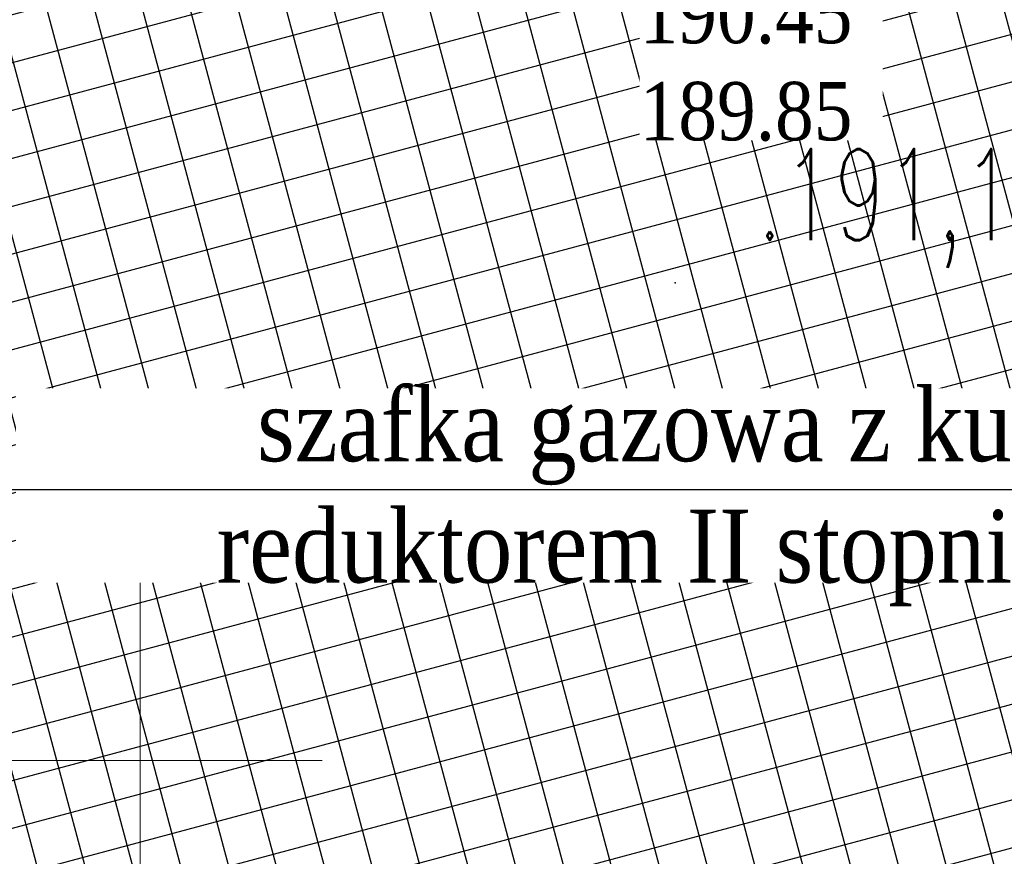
# Model space of a CAD drawing. Header units: metres. Extents: x 5484066 to 5586315, y 5680530 to 5718493.
# Tile 8 of 110: x 5516048 to 5516062, y 5683299 to 5683310. Entities that reach past the tile are written whole.
import ezdxf
from ezdxf import colors
from ezdxf.entities.mleader import LeaderData, LeaderLine
from ezdxf.enums import TextEntityAlignment as Align
from ezdxf.math import Vec2, Vec3

# ---------------------------------------------------------------- set-up
doc = ezdxf.new("R2010")
doc.units = ezdxf.units.M
for name, color, linetype in [('01-SIM Weglinie-PZT-PTW_06-10-2025$0$A-Bilans', 184, 'Continuous'), ('01-SIM Weglinie-PZT-PTW_06-10-2025$0$A-Budynek', 7, 'Continuous'), ('01-SIM Weglinie-PZT-PTW_06-10-2025$0$A-Budynek szraf', 7, 'Continuous'), ('01-SIM Weglinie-PZT-PTW_06-10-2025$0$A-Nawierzchnie', 41, 'Continuous'), ('_xref', 7, 'Continuous')]:
    doc.layers.add(name, color=color, linetype=linetype)
doc.layers.add('01-SIM Weglinie-PZT-PTW_06-10-2025$0$siatka', color=7, linetype='Continuous', lineweight=25, true_color=0x000000)
doc.layers.add('01-SIM Weglinie-PZT-PTW_06-10-2025$0$wysokosci', color=7, linetype='Continuous', lineweight=25, true_color=0x803300)
doc.layers.add('RR_opis', color=7, linetype='Continuous', lineweight=0)
doc.styles.add('01-SIM Weglinie-PZT-PTW_06-10-2025$0$GEO-INFO', font='arial.ttf')
doc.styles.add('01-SIM Weglinie-PZT-PTW_06-10-2025$0$STANDARD', font='simplex.shx')
doc.styles.add('Garamond', font='GARA.TTF', dxfattribs={"height": 1})

# ---------------------------------------------------------------- blocks, each defined once
blk = doc.blocks.new('_None')
blk = doc.blocks.new('01-SIM Weglinie-PZT-PTW_06-10-2025')
at = {"layer": '01-SIM Weglinie-PZT-PTW_06-10-2025$0$A-Budynek szraf', "linetype": 'ByBlock', "transparency": 33554508}
h = blk.add_hatch(dxfattribs=at)
h.set_pattern_fill('ANSI37', color=256, scale=0.2, angle=59.99999999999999, style=0)
h.set_pattern_definition([(105, (-191.2213894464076, 9.313225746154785e-10), (-0.6133628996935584, -0.1643500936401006), []), (194.9999999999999, (-191.2213894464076, 9.313225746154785e-10), (0.1643500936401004, -0.6133628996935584), [])])
h.paths.add_polyline_path([(5516072.188769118, 5683309.363978), (5516067.782111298, 5683309.363978), (5516067.782111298, 5683306.64545265), (5516071.767134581, 5683306.645452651), (5516069.857698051, 5683294.334194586), (5516044.629329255, 5683298.247033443), (5516047.346706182, 5683315.767557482), (5516072.575074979, 5683311.854718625)])
h.paths.add_polyline_path([(5516054.454114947, 5683304.922500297), (5516060.695085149, 5683304.922500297), (5516060.695085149, 5683303.164174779), (5516054.454114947, 5683303.164174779)], flags=16)
at = {"layer": '01-SIM Weglinie-PZT-PTW_06-10-2025$0$A-Nawierzchnie', "linetype": 'ByBlock', "transparency": 33554508}
h = blk.add_hatch(dxfattribs=at)
h.set_pattern_fill('ANSI37', color=9, scale=0.1, style=0)
h.set_pattern_definition([(45, (615.2743167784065, 129.3192508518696), (-0.2245064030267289, 0.2245064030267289), []), (135, (615.2743167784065, 129.3192508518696), (-0.2245064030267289, -0.2245064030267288), [])])
h.paths.add_polyline_path([(5516099.6639383, 5683319.509563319), (5516093.18050492, 5683320.492467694, 0.02400827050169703), (5516090.889116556, 5683320.728043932), (5516071.666547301, 5683321.775596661, -0.02484724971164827), (5516069.295594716, 5683322.023371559), (5516062.302756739, 5683323.108692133, -0.3638266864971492), (5516061.032989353, 5683324.559218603), (5516063.231110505, 5683324.230619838), (5516064.490548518, 5683332.646905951), (5516062.29494606, 5683332.975128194), (5516065.4430103, 5683353.379441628, 0.414213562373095), (5516062.9339508, 5683356.800643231), (5516050.08979864, 5683358.776220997, 0.4141947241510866), (5516046.668626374, 5683356.267352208), (5516042.257273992, 5683327.598946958, 0.4142317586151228), (5516044.766305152, 5683324.177561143), (5516053.343595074, 5683322.858275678, -0.02007901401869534), (5516053.579985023, 5683322.812134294), (5516052.668604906, 5683316.935679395), (5516054.150876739, 5683316.705803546), (5516053.920999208, 5683315.223525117), (5516046.954293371, 5683316.304038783), (5516046.53358273, 5683313.591470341), (5516044.962368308, 5683313.835160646), (5516043.961552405, 5683307.382313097), (5516045.532766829, 5683307.138622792), (5516044.092847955, 5683297.854620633), (5516044.241075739, 5683297.831630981), (5516044.011179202, 5683296.349353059), (5516069.871986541, 5683292.33842502), (5516070.101883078, 5683293.820702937), (5516070.250110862, 5683293.797713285), (5516071.690029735, 5683303.081715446), (5516073.26124416, 5683302.838025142), (5516074.262060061, 5683309.290872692), (5516072.690845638, 5683309.534562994), (5516073.111556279, 5683312.247131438), (5516066.144886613, 5683313.327639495), (5516066.374772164, 5683314.809910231), (5516068.140582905, 5683314.536067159), (5516068.712784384, 5683314.452779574), (5516069.444190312, 5683314.361830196), (5516070.42180041, 5683314.267207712), (5516071.256411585, 5683314.210627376), (5516075.58645081, 5683313.974792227), (5516074.85022779, 5683300.465115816), (5516082.256583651, 5683299.380121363), (5516080.796957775, 5683289.416467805), (5516090.875183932, 5683287.94005766), (5516092.610210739, 5683299.78364581), (5516076.426464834, 5683302.154484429), (5516076.852947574, 5683309.980433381), (5516087.948828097, 5683309.370979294), (5516088.305421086, 5683315.861425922), (5516090.617040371, 5683315.735451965, -0.02400827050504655), (5516092.431056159, 5683315.548954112), (5516098.599416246, 5683314.613815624), (5516098.31852322, 5683313.306826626), (5516091.99430035, 5683314.28274265), (5516090.39067605, 5683303.90295513), (5516099.094000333, 5683302.561238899), (5516096.496908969, 5683285.74680292), (5516069.794551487, 5683289.86845434), (5516048.342630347, 5683290.09877717), (5516034.965910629, 5683291.963955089), (5516037.042734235, 5683305.715577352), (5516039.999341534, 5683324.308768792), (5516043.122031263, 5683343.075807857), (5516045.796543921, 5683360.442185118), (5516068.332659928, 5683356.975872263), (5516067.979837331, 5683322.47700484), (5516099.929928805, 5683320.735853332)])
h = blk.add_hatch(dxfattribs=at)
h.set_pattern_fill('ANSI37', color=254, scale=0.1, style=0)
h.set_pattern_definition([(45, (0, 0), (-0.2245064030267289, 0.2245064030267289), []), (135, (0, 0), (-0.2245064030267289, -0.2245064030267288), [])])
h.paths.add_polyline_path([(5516054.150876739, 5683316.705803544), (5516052.668606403, 5683316.935689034), (5516053.580017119, 5683322.812341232, -0.1353740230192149), (5516054.979079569, 5683322.045883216), (5516054.150884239, 5683316.705792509)])
h.paths.add_polyline_path([(5516075.58643011, 5683313.974658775), (5516074.85022779, 5683300.465115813), (5516082.256583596, 5683299.380121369), (5516082.531984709, 5683301.260056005), (5516076.426464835, 5683302.154484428), (5516076.852947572, 5683309.98043338), (5516087.948828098, 5683309.370979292), (5516088.035863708, 5683310.868452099), (5516076.93431231, 5683311.47347454), (5516077.165830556, 5683315.390813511), (5516071.338034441, 5683315.708404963, -0.02490027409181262), (5516068.360565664, 5683316.019882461), (5516062.320855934, 5683316.956554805), (5516062.090966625, 5683315.474323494), (5516068.130859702, 5683314.537575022, 0.02482606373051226), (5516071.256411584, 5683314.210627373), (5516075.586450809, 5683313.974792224)])
blk.add_point((5516057.346, 5683306.562))
at = {"layer": '01-SIM Weglinie-PZT-PTW_06-10-2025$0$A-Budynek', "lineweight": 13, "flags": 128}
blk.add_lwpolyline([(5516054.454114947, 5683304.922500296), (5516060.695085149, 5683304.922500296), (5516060.695085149, 5683303.164174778), (5516054.454114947, 5683303.164174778)], close=True, dxfattribs=at)
at = {"layer": '01-SIM Weglinie-PZT-PTW_06-10-2025$0$siatka', "color": 18, "linetype": 'Continuous', "lineweight": 13, "true_color": 0x000000, "flags": 128}
for points in [[(5516050, 5683297.5), (5516050, 5683302.5)], [(5516047.5, 5683300), (5516052.5, 5683300)]]:
    blk.add_lwpolyline(points, dxfattribs=at)
at = {"layer": '01-SIM Weglinie-PZT-PTW_06-10-2025$0$A-Bilans', "lineweight": 0, "style": '01-SIM Weglinie-PZT-PTW_06-10-2025$0$GEO-INFO'}
for s, p in [('%%P0,00=191,60', (5516057.523303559, 5683304.476968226, 51.73999999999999)), ('IV', (5516057.523303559, 5683303.597805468, 51.73999999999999))]:
    blk.add_text(s, height=0.7, dxfattribs=at).set_placement(p, align=Align.MIDDLE_CENTER)
at = {"layer": '01-SIM Weglinie-PZT-PTW_06-10-2025$0$wysokosci', "lineweight": 25, "style": '01-SIM Weglinie-PZT-PTW_06-10-2025$0$STANDARD', "width": 0.66}
blk.add_text('.191,1', height=1.25, dxfattribs=at).set_placement((5516058.469999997, 5683308.399999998), align=Align.TOP_LEFT)

msp = doc.modelspace()

# ---------------------------------------------------------------- block references
at = {"layer": '_xref'}
msp.add_blockref('01-SIM Weglinie-PZT-PTW_06-10-2025', (0, 0), dxfattribs=at)

# ---------------------------------------------------------------- next in the draw order: leaders
at = {"layer": 'RR_opis'}
ml = msp.add_multileader_mtext('Standard', dxfattribs=at)
ml.set_content('191.37\\P190.45 189.85', color=256, style='Garamond')
ml.set_leader_properties()
ml.set_arrow_properties(name='NONE')
ml.build(insert=Vec2(0, 0))
ml.multileader.update_dxf_attribs({"text_left_attachment_type": 6, "text_right_attachment_type": 6, "dogleg_length": 0.1})
ctx = ml.context
ctx.base_point, ctx.char_height, ctx.landing_gap_size, ctx.plane_origin = Vec3(5516056.659217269, 5683311.027271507), 0.8, 0.1, Vec3(-1103281.88861409, 54717.94608331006)
ctx.left_attachment, ctx.right_attachment = 6, 6
notes = []
notes.append((ctx, [(0, (1, 1, 0), (5516056.659217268, 5683311.027271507), (1, 0), 0.1, [(0, [(5516053.792807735, 5683318.77542292)], 0, [])])]))
ctx.mtext.insert, ctx.mtext.width, ctx.mtext.line_spacing_style = Vec3(5516056.859217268, 5683311.987271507), 3.338219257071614, 2
ctx.mtext.has_bg_fill, ctx.mtext.bg_color, ctx.mtext.bg_scale_factor, ctx.mtext.bg_transparency, ctx.mtext.use_window_bg_color = 1, -1027028792, 1, 0, 1
ml = msp.add_multileader_mtext('Standard', dxfattribs=at)
ml.set_content('szafka gazowa z kurkiem głównym, reduktorem II stopnia i gazomierzem', color=256, style='Garamond')
ml.set_leader_properties()
ml.set_arrow_properties(name='NONE')
ml.build(insert=Vec2(0, 0))
ml.multileader.update_dxf_attribs({"text_left_attachment_type": 6, "text_right_attachment_type": 6, "dogleg_length": 0.1})
ctx = ml.context
ctx.base_point, ctx.char_height, ctx.landing_gap_size, ctx.plane_origin = Vec3(5516048.259876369, 5683303.819382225), 1, 0.1, Vec3(-1103248.639593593, 54703.34464673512)
ctx.left_attachment, ctx.right_attachment, ctx.text_align_type = 6, 6, 2
notes.append((ctx, [(0, (1, 1, 0), (5516070.95387637, 5683303.718988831), (-1, 0), 0.1, [(0, [(5516074.682657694, 5683298.730467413)], 0, [])])]))
ctx.mtext.insert, ctx.mtext.width, ctx.mtext.alignment = Vec3(5516070.753876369, 5683305.112382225), 22.45830977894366, 3
ctx.mtext.has_bg_fill, ctx.mtext.bg_color, ctx.mtext.bg_scale_factor, ctx.mtext.bg_transparency, ctx.mtext.use_window_bg_color = 1, -1027028792, 1, 0, 1
for ctx, leaders in notes:
    for number, flags, end, landing, length, lines in leaders:
        leader = LeaderData()
        leader.index, (leader.has_last_leader_line, leader.has_dogleg_vector, leader.attachment_direction) = number, flags
        leader.last_leader_point, leader.dogleg_vector, leader.dogleg_length = Vec3(end), Vec3(landing), length
        for number, points, colour, breaks in lines:
            line = LeaderLine()
            line.index, line.vertices, line.color, line.breaks = number, Vec3.list(points), colors.encode_raw_color(colour), breaks
            leader.lines.append(line)
        ctx.leaders.append(leader)

doc.saveas('drawing.dxf')
